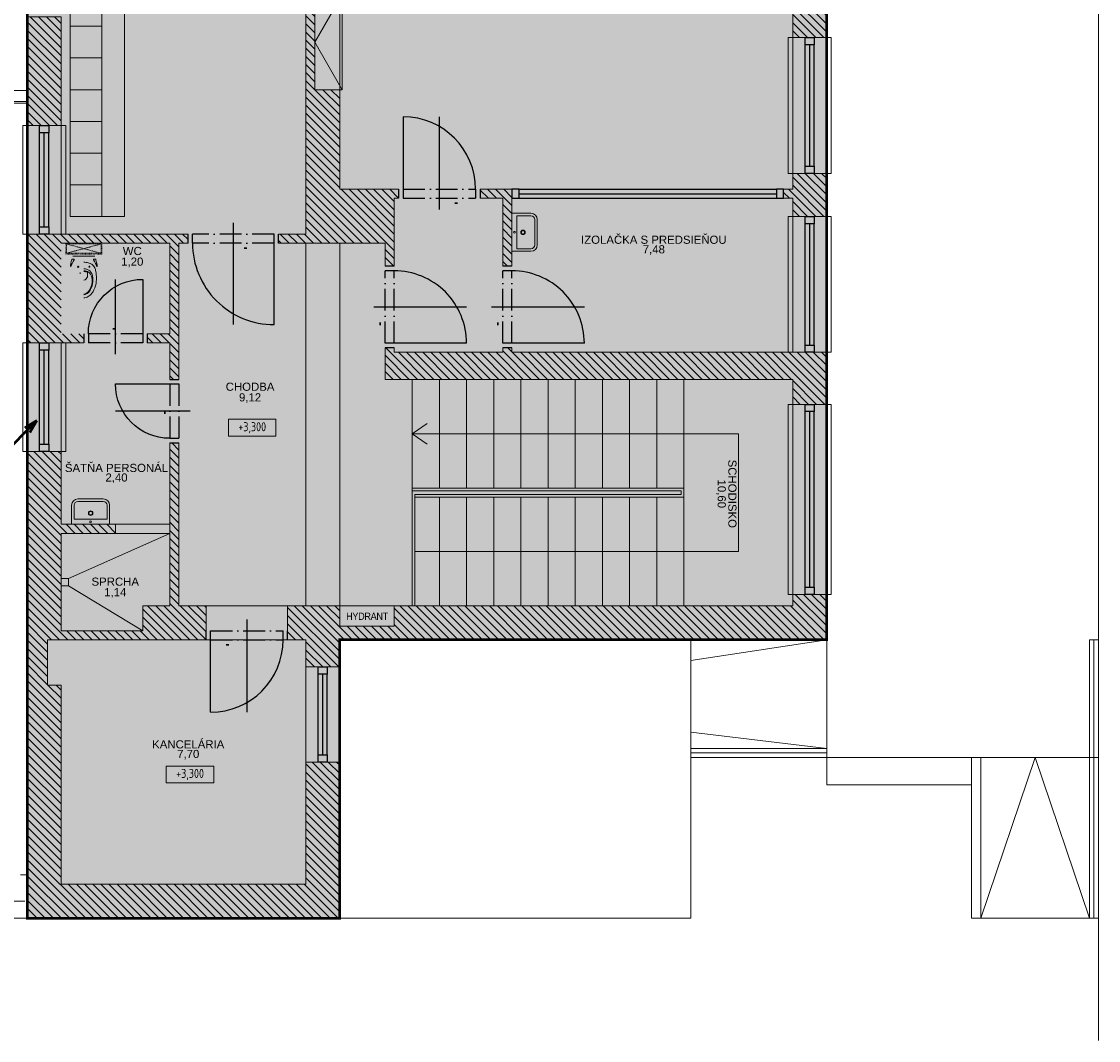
# Model space of a CAD drawing. Header units: millimetres. Extents: x 399756 to 681636, y -205891 to -101508.
# Tile 17 of 33: x 419688 to 431575, y -140048 to -128796. Entities that reach past the tile are written whole.
import ezdxf
from ezdxf.enums import TextEntityAlignment as Align

# ---------------------------------------------------------------- set-up
doc = ezdxf.new("R2010")
doc.units = ezdxf.units.MM
doc.header["$LTSCALE"] = 10
doc.header["$MEASUREMENT"] = 0
doc.linetypes.add('ACAD_ISO03W100', pattern=[30, 12, -18])
doc.linetypes.add('ACAD_ISO10W100', pattern=[18, 12, -3, 0, -3])
doc.layers.add('A47_ZARIADOVACKY_sanita', color=221, linetype='Continuous', lineweight=5)
doc.layers.add('ZTI-kan_st_splaskova', color=12, linetype='Continuous', lineweight=50)
doc.styles.add('ARIAL', font='arial.ttf')
doc.styles.add('ISOCP', font='isocp.shx', dxfattribs={"width": 0.9})

# ---------------------------------------------------------------- blocks, each defined once
blk = doc.blocks.new('*U14')
for points in [[(-1120, 0), (-1200, 0), (-1200, 100), (-1120, 100)], [(0, 0), (-80, 0), (-80, 100), (0, 100)]]:
    blk.add_lwpolyline(points, close=True)
for points in [[(-1120, 100), (-80, 100)], [(-1120, 50), (-80, 50)], [(-1120, 0), (-80, 0)]]:
    blk.add_lwpolyline(points)
blk = doc.blocks.new('*U18')
for points in [[(-2020, 0), (-2100, 0), (-2100, 100), (-2020, 100)], [(0, 0), (-80, 0), (-80, 100), (0, 100)]]:
    blk.add_lwpolyline(points, close=True)
for points in [[(-2020, 100), (-80, 100)], [(-2020, 50), (-80, 50)], [(-2020, 0), (-80, 0)]]:
    blk.add_lwpolyline(points)
blk = doc.blocks.new('*U19')
for points in [[(-1420, 0), (-1500, 0), (-1500, 100), (-1420, 100)], [(0, 0), (-80, 0), (-80, 100), (0, 100)]]:
    blk.add_lwpolyline(points, close=True)
for points in [[(-1420, 100), (-80, 100)], [(-1420, 50), (-80, 50)], [(-1420, 0), (-80, 0)]]:
    blk.add_lwpolyline(points)
blk = doc.blocks.new('*U21')
for p, q in [((399.9999999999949, 224.1652798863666), (400.0000000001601, -799.999999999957)), ((-50, -2.842170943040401e-14), (-50.00000000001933, 99.99999999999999)), ((0, 0), (-1.944044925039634e-11, 100)), ((1.454054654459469e-10, -800.0000000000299), (0, 0)), ((800.0000000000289, 1.455191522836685e-10), (800.0000000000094, 100.0000000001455)), ((850.0000000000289, 1.455475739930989e-10), (850.0000000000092, 100.0000000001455))]:
    blk.add_line(p, q)
at = {"linetype": 'ACAD_ISO10W100', "ltscale": 2}
for p, q in [((-1.944044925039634e-11, 100), (800.0000000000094, 100.0000000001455)), ((0, 0), (800.0000000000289, 1.455191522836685e-10))]:
    blk.add_line(p, q, dxfattribs=at)
blk.add_lwpolyline([(199.9999999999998, 154.9999999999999), (229.9999999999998, 154.9999999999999), (229.9999999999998, 154.9999999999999), (199.9999999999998, 154.9999999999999)], close=True)
blk.add_arc((0, 0), 800.0000000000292, 270, 0)
blk = doc.blocks.new('*U22')
for points in [[(-2919.999999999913, 0), (-2999.999999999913, 0), (-2999.999999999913, 100), (-2919.999999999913, 100)], [(0, 0), (-80, 0), (-80, 100), (0, 100)]]:
    blk.add_lwpolyline(points, close=True)
for points in [[(-2919.999999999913, 100), (-80, 100)], [(-2919.999999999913, 50), (-80, 50)], [(-2919.999999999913, 0), (-80, 0)]]:
    blk.add_lwpolyline(points)
blk = doc.blocks.new('*U23')
for p, q in [((-399.999999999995, 224.1652798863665), (-400.0000000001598, -799.9999999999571)), ((-850.0000000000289, 1.452167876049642e-10), (-850.0000000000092, 100.0000000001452)), ((-800.0000000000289, 1.452078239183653e-10), (-800.0000000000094, 100.0000000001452)), ((0, 0), (1.944044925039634e-11, 100)), ((-1.450644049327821e-10, -800.0000000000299), (0, 0)), ((50, -8.963686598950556e-15), (50.00000000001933, 100))]:
    blk.add_line(p, q)
at = {"linetype": 'ACAD_ISO10W100', "ltscale": 2}
for p, q in [((1.944044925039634e-11, 100), (-800.0000000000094, 100.0000000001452)), ((0, 0), (-800.0000000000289, 1.452078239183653e-10))]:
    blk.add_line(p, q, dxfattribs=at)
blk.add_lwpolyline([(-600.0000000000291, 154.9999999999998), (-570.0000000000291, 154.9999999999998), (-570.0000000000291, 154.9999999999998), (-600.0000000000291, 154.9999999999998)], close=True)
blk.add_arc((0, 0), 800.0000000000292, 180, 270)
blk = doc.blocks.new('*U53')
for p, q in [((-399.9999999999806, -224.1652798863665), (-400.0000000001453, 799.9999999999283)), ((-1.450045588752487e-10, 800.000000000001), (0, 0)), ((0, 0), (1.938360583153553e-11, -100)), ((50, 1.4210854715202e-14), (50.00000000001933, -100)), ((-850, -1.452175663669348e-10), (-849.9999999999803, -100.0000000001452)), ((-800, -1.452033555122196e-10), (-799.9999999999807, -100.0000000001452))]:
    blk.add_line(p, q)
at = {"linetype": 'ACAD_ISO10W100', "ltscale": 2}
for p, q in [((0, 0), (-800, -1.452033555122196e-10)), ((1.938360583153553e-11, -100), (-799.9999999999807, -100.0000000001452))]:
    blk.add_line(p, q, dxfattribs=at)
blk.add_lwpolyline([(-200.0000000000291, 55.00000000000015), (-170.0000000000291, 55.00000000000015), (-170.0000000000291, 55.00000000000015), (-200.0000000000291, 55.00000000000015)], close=True)
blk.add_arc((0, 0), 800.0000000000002, 90, 180)
blk = doc.blocks.new('*U54')
for p, q in [((1.090089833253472e-10, 600.000000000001), (0, 0)), ((299.9999999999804, -224.1652798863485), (300.0000000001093, 599.9999999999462)), ((-50, 3.366887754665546e-14), (-50.00000000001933, -99.99999999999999)), ((0, 0), (-1.944044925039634e-11, -100)), ((600, -1.091360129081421e-10), (599.9999999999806, -100.0000000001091)), ((650, -1.091696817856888e-10), (649.9999999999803, -100.0000000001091))]:
    blk.add_line(p, q)
at = {"linetype": 'ACAD_ISO10W100', "ltscale": 2}
for p, q in [((0, 0), (600, -1.091360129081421e-10)), ((-1.944044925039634e-11, -100), (599.9999999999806, -100.0000000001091))]:
    blk.add_line(p, q, dxfattribs=at)
blk.add_lwpolyline([(299.9999999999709, 55.00000000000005), (329.9999999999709, 55.00000000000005), (329.9999999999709, 55.00000000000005), (299.9999999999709, 55.00000000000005)], close=True)
blk.add_arc((0, 0), 600.0000000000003, 0, 90)
blk = doc.blocks.new('*U55')
for points in [[(-970, 0), (-1050, 0), (-1050, 100), (-970, 100)], [(0, 0), (-80, 0), (-80, 100), (0, 100)]]:
    blk.add_lwpolyline(points, close=True)
for points in [[(-970, 100), (-80, 100)], [(-970, 50), (-80, 50)], [(-970, 0), (-80, 0)]]:
    blk.add_lwpolyline(points)
blk = doc.blocks.new('wc ONE all')
at = {"layer": 'A47_ZARIADOVACKY_sanita'}
for p, q in [((-70.1301880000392, 161.540519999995), (-70.1301880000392, 133.4615859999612)), ((-70.1301880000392, 161.540519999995), (-70.1301880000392, 133.4615859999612)), ((-30, -150.592719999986), (-30, 150.5927200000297)), ((-255.8904570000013, 52.60614099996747), (-273.2560729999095, 52.60342500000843)), ((-165.1229859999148, 77.43742400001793), (-187.6229859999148, 77.43742400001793)), ((-176.3729859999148, 88.68742400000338), (-176.3729859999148, 66.18742400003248)), ((-255.8904569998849, -52.60612299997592), (-273.2560730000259, -52.60340299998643)), ((-255.8904569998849, -52.60612299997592), (-273.2560730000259, -52.60340299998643)), ((-165.1229860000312, -77.43740799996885), (-187.6229860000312, -77.43740799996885)), ((-176.3729860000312, -66.1874079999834), (-176.3729860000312, -88.68740799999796)), ((-70.1301880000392, -161.540503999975), (-70.1301880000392, -133.4615699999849))]:
    blk.add_line(p, q, dxfattribs=at)
at = {"layer": 'A47_ZARIADOVACKY_sanita', "linetype": 'ACAD_ISO03W100', "ltscale": 0.05}
for p, q in [((139.9999999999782, 240.0000000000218), (9.999999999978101, -239.9999999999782)), ((139.9999999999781, -239.9999999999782), (9.999999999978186, 240.0000000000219))]:
    blk.add_line(p, q, dxfattribs=at)
at = {"layer": 'A47_ZARIADOVACKY_sanita'}
for points in [[(-170.1301880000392, 182.1585770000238), (-169.0272369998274, 183.0497360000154), (-165.8585510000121, 183.3084340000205), (-160.8433070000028, 183.0022970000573), (-154.2125849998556, 182.1832199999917)], [(-169.317168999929, 180.8790520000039), (-169.7663729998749, 181.3555229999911), (-170.0386200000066, 181.7826159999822), (-170.1301880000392, 182.1585770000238)], [(-154.2125849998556, 173.1073839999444), (-160.9988860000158, 176.0528030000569), (-166.1615599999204, 178.703010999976), (-169.317168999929, 180.8790520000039)], [(-154.2125849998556, 182.1832199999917), (-129.73817399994, 178.0401689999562), (-104.0345310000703, 172.4504169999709), (-77.95535299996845, 165.2310109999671)], [(-77.95535299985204, 133.3088309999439), (-103.3473359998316, 148.648583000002), (-129.0327759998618, 161.9762039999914), (-154.2125849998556, 173.1073839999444)], [(-70.1301880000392, 161.540519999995), (-71.24931300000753, 162.5460589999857), (-74.14106699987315, 163.8887869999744), (-78.13018800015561, 165.2857289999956)], [(-78.1301880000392, 133.4234089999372), (-77.8469239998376, 133.2389609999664), (-77.56105000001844, 133.0591659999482), (-77.27279699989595, 132.8844529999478)], [(-77.27279699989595, 132.8844529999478), (-73.55670199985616, 131.3270039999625), (-71.04875199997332, 131.5744400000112), (-70.1301880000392, 133.4615859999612)], [(-77.95535299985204, -133.3088150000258), (-103.347335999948, -148.6485670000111), (-129.0327759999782, -161.9761880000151), (-154.2125849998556, -173.10736800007)], [(-78.13018800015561, -133.42339299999), (-77.84692399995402, -133.2389370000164), (-77.56104999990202, -133.0591430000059), (-77.27279699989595, -132.8844370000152)], [(-77.27279699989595, -132.8844370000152), (-73.55670199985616, -131.3269800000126), (-71.0487519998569, -131.5744170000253), (-70.1301880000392, -133.4615699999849)], [(-169.317168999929, -180.8790360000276), (-169.7663729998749, -181.3554909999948), (-170.0386199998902, -181.782584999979), (-170.1301880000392, -182.1585610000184)], [(-170.1301880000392, -182.1585610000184), (-169.0272369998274, -183.0497050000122), (-165.8585510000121, -183.308417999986), (-160.8433070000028, -183.0022650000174), (-154.2125849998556, -182.1832040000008)], [(-154.2125849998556, -173.10736800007), (-160.9988860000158, -176.0527870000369), (-166.1615599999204, -178.7029950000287), (-169.317168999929, -180.8790360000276)], [(-154.2125849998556, -182.1832040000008), (-129.7381740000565, -178.040153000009), (-104.0345309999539, -172.4503860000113), (-77.95535299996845, -165.2309950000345)], [(-70.1301880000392, -161.540503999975), (-71.24931300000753, -162.5460430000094), (-74.14106699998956, -163.8887710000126), (-78.13018799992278, -165.2857129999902)]]:
    blk.add_lwpolyline(points, dxfattribs=at)
at = {"layer": 'A47_ZARIADOVACKY_sanita', "linetype": 'ACAD_ISO03W100', "ltscale": 0.06}
blk.add_lwpolyline([(-2.190247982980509e-11, -249.9999999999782), (149.9999999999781, -249.9999999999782), (149.9999999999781, 250.0000000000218), (-2.181010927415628e-11, 250.0000000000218)], close=True, dxfattribs=at)
at = {"layer": 'A47_ZARIADOVACKY_sanita', "linetype": 'ACAD_ISO03W100', "ltscale": 0.04}
blk.add_lwpolyline([(9.999999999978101, -239.9999999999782), (139.9999999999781, -239.9999999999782), (139.9999999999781, 240.0000000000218), (9.999999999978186, 240.0000000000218)], close=True, dxfattribs=at)
at = {"layer": 'A47_ZARIADOVACKY_sanita'}
blk.add_circle((-176.3729859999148, 77.43742400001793), 7.5, dxfattribs=at)
for centre, radius, start, end in [((-316.5986329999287, 9.999974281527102e-06), 43.942142, 179.9999960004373, 230.6836779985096), ((-316.5986329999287, 9.999974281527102e-06), 43.942142, 179.9999960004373, 230.6836779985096), ((-480.1537779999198, 9.99998883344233e-06), 236.657623, 348.7506870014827, 8.337633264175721e-10), ((-480.1537779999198, 9.99998883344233e-06), 236.657623, 348.7506870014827, 8.337633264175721e-10), ((-358.4166559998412, 9.99998883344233e-06), 127.985931, 343.4479829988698, 8.337633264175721e-10), ((-492.2113649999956, 1.200000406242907e-05), 113.878433, 180.0000909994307, 212.1136400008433), ((-424.0782780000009, 42.76230700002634), 194.319336, 212.1136400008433, 233.1234399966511), ((-492.2113649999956, 1.200000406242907e-05), 68.878433, 180.0001019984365, 212.1136739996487), ((-492.2113649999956, 1.200000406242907e-05), 61.33696, 180.0000679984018, 212.1136669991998), ((-424.0782780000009, 42.76231399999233), 149.319321, 212.1136510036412, 233.1234399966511), ((-424.0782780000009, 42.76230700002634), 141.777832, 212.1136470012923, 233.1234360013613), ((-377.1832889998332, 105.2737049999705), 272.465393, 233.1232069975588, 244.038658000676), ((-377.1832889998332, 105.2737049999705), 272.465393, 233.1232069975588, 244.038658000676), ((-377.1832889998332, 105.2737049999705), 227.465393, 233.1231919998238, 253.6242679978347), ((-377.1832889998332, 105.2737049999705), 219.923935, 233.1233899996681, 239.8638609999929), ((-352.0928040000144, 156.8052139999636), 329.780609, 244.0386730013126, 266.1574330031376), ((-365.0168759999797, 149.5469289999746), 264.580261, 242.3995440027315, 272.4943159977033), ((-356.9181210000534, 174.2368239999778), 299.34436, 253.6242600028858, 276.5919039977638), ((-361.0342099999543, 58.12351999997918), 173.070129, 272.494452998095, 288.0508580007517), ((-299.8184200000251, 20.48948000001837), 70.42600300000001, 230.6835779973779, 258.5331500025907), ((-299.8184200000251, 20.48948000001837), 70.425995, 230.6836009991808, 258.5331729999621), ((-344.885833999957, 70.11703499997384), 194.531693, 276.5919270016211, 293.1559749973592), ((-273.2560729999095, 151.4363940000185), 204.039795, 258.5331340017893, 269.9999010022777), ((-273.2560729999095, 151.4363940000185), 204.039795, 258.5331340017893, 269.9999010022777), ((-345.9238889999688, 11.75856799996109), 124.305099, 288.0507199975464, 306.5714650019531), ((-331.1990359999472, -8.089083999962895), 99.59174300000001, 306.5715329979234, 343.4480290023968), ((-308.2303469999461, -15.5882059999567), 101.316711, 293.1560750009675, 341.7274019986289), ((-255.8892060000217, -44.60612299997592), 8.000015, 269.9909969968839, 348.7507319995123), ((-255.8892060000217, -44.60612299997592), 8.000015, 269.9910129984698, 348.7507319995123), ((-355.4404599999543, 5.99995837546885e-06), 151.033783, 341.7273710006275, 359.999984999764), ((-237.6979219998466, -45.22757099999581), 115.340988, 295.0856630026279, 326.116241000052), ((-269.6721649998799, -23.75494000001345), 153.856232, 326.116241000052, 345.8050539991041), ((-363.7689819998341, 0.04638299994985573), 250.916595, 345.8050539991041, 359.9893950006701), ((-324.683837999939, 564.8878249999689), 738.782654, 266.1574169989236, 269.0544279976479), ((-328.63137800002, 325.6980980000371), 499.560364, 269.0544279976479, 280.2865450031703), ((-328.63137800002, 325.6980980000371), 499.560364, 269.0544279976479, 280.2865450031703), ((-276.2638089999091, 37.15552599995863), 206.304169, 280.2866589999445, 295.0857090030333)]:
    blk.add_arc(centre, radius, start, end, dxfattribs=at)
blk = doc.blocks.new('ghjm')
at = {"layer": 'A47_ZARIADOVACKY_sanita', "ltscale": 30}
for points in [[(181595.6399614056, -1339.796834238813), (181595.6399614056, -919.7968342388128), (181805.639955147, -919.7968342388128, -0.414213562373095), (181875.639955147, -989.796834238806), (181875.639955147, -1269.79683423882, -0.414213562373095), (181805.639955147, -1339.796834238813)], [(181651.6399614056, -1311.796834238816), (181651.6399614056, -947.7968342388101), (181805.639955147, -947.7968342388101, -0.4142135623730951), (181847.639955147, -989.796834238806), (181847.639955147, -1269.79683423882, -0.4142135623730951), (181805.639955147, -1311.796834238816)]]:
    blk.add_lwpolyline(points, format="xyb", close=True, dxfattribs=at)
at = {"layer": 'A47_ZARIADOVACKY_sanita'}
for centre, radius in [((181623.6399614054, -1129.796834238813), 10), ((181718.6399614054, -1129.796834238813), 25), ((181718.6399614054, -1129.796834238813), 20)]:
    blk.add_circle(centre, radius, dxfattribs=at)
blk = doc.blocks.new('Popis miestnosti')
at = {"ltscale": 30, "style": 'ARIAL'}
blk.add_attdef('CISLO', text='', height=180, dxfattribs=at).set_placement((0, -119.7238112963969), align=Align.MIDDLE)
at = {"ltscale": 30, "style": 'ISOCP', "width": 0.9}
for tag, p in [('MIESTNOST', (0, -307.5506040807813)), ('PLOCHA', (0, -432.5506040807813))]:
    blk.add_attdef(tag, text='', height=90, dxfattribs=at).set_placement(p, align=Align.MIDDLE)
blk = doc.blocks.new('*U11')
for p, q in [((1.635953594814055e-10, 900.000000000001), (0, 0)), ((449.9999999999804, -224.1652798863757), (450.0000000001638, 899.9999999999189)), ((-50, 3.366887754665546e-14), (-50.00000000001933, -99.99999999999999)), ((0, 0), (-1.944044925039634e-11, -100)), ((900, -1.637040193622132e-10), (899.9999999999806, -100.0000000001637)), ((950, -1.637376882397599e-10), (949.9999999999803, -100.0000000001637))]:
    blk.add_line(p, q)
at = {"linetype": 'ACAD_ISO10W100', "ltscale": 2}
for p, q in [((0, 0), (900, -1.637040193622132e-10)), ((-1.944044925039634e-11, -100), (899.9999999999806, -100.0000000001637))]:
    blk.add_line(p, q, dxfattribs=at)
blk.add_lwpolyline([(299.9999999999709, 55.00000000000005), (329.9999999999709, 55.00000000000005), (329.9999999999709, 55.00000000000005), (299.9999999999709, 55.00000000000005)], close=True)
blk.add_arc((0, 0), 900.0000000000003, 0, 90)
blk = doc.blocks.new('Podklad')
at = {"lineweight": 0}
h = blk.add_hatch(dxfattribs=at)
h.set_pattern_fill('DOTS', color=252, scale=120, angle=321)
h.set_pattern_definition([(321, (51759.89999999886, 44328.71668068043), (193.9086873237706, 88.10353841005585), [0, -190.5])])
h.paths.add_polyline_path([(426175.3842575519, -107273.1653017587), (426175.3842575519, -101523.1653017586), (422950.3842575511, -101523.1653017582), (420050.3842575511, -101523.1653017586), (416375.3842575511, -101523.1653017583), (411975.3842575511, -101523.1653017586), (411725.3842575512, -101523.1653017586), (411725.3842575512, -101898.1653017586), (411725.384257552, -107273.1653017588), (411725.3842575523, -112273.1653017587), (411725.3842575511, -112648.1653017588), (419750.384257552, -112648.1653017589), (419750.384257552, -138698.1653017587), (423200.38441414, -138698.1653017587), (423200.38441414, -135623.1653017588), (428575.3842575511, -135623.1653017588), (428575.3842575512, -112273.1653017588), (426175.3842575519, -112273.1653017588)])
h = blk.add_hatch(dxfattribs=at)
h.set_pattern_fill('ANSI31', color=252, scale=20, angle=270)
h.set_pattern_definition([(315, (631440.8262581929, 410348.8669084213), (44.90128060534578, 44.90128060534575), [])])
h.paths.add_polyline_path([(428200.3844141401, -112648.1653017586), (428200.3844141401, -112973.1653017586), (428575.38441414, -112973.1653017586), (428575.38441414, -112273.1653017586), (420575.3844141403, -112273.1653017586), (420575.3844141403, -111823.1653017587), (419750.3844141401, -111823.1653017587), (419750.3844141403, -114348.1653017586), (420125.3844141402, -114348.1653017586), (420125.3844141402, -112648.1653017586), (422075.38441414, -112648.1653017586), (422075.38441414, -112848.165301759), (422225.38441414, -112848.165301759), (422225.38441414, -112648.1653017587), (422825.3844141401, -112648.1653017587), (422825.3844141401, -113548.1653017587), (422225.38441414, -113548.1653017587), (422225.38441414, -113448.1653017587), (422075.38441414, -113448.1653017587), (422075.38441414, -113698.1653017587), (422825.3844141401, -113698.1653017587), (422825.3844141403, -114248.1653017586), (422925.3844141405, -114248.1653017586), (423200.3844141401, -114248.1653017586), (423200.3844141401, -112648.1653017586)])
h.paths.add_polyline_path([(420275.3844141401, -112348.1653017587), (420050.3844141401, -112348.1653017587), (420050.3844141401, -112123.1653017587), (420275.3844141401, -112123.1653017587)], flags=16)
h.paths.add_polyline_path([(428575.38441414, -114973.1653017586), (428575.38441414, -114473.1653017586), (428200.3844141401, -114473.1653017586), (428200.3844141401, -114973.1653017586)])
h.paths.add_polyline_path([(428575.38441414, -116973.1653017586), (428575.38441414, -116473.1653017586), (428200.3844141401, -116473.1653017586), (428200.3844141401, -116973.1653017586)])
h.paths.add_polyline_path([(428575.38441414, -118973.1653017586), (428575.38441414, -118473.1653017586), (428200.3844141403, -118473.1653017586), (428200.3844141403, -118973.1653017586)])
h.paths.add_polyline_path([(428575.3844141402, -120973.1653017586), (428575.3844141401, -120473.1653017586), (428200.3844141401, -120473.1653017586), (428200.3844141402, -120643.1653017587), (427200.3844141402, -120643.1653017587), (427200.3844141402, -120743.1653017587), (428200.3844141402, -120743.1653017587), (428200.3844141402, -120973.1653017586)])
h.paths.add_polyline_path([(428575.3844141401, -122973.1653017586), (428575.3844141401, -122473.1653017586), (428200.3844141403, -122473.1653017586), (428200.3844141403, -122973.1653017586)])
h.paths.add_polyline_path([(428575.3844141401, -124973.1653017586), (428575.3844141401, -124473.1653017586), (428200.3844141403, -124473.1653017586), (428200.3844141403, -124973.1653017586)])
h.paths.add_polyline_path([(428575.3844141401, -126973.1653017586), (428575.3844141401, -126473.1653017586), (428200.3844141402, -126473.1653017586), (428200.3844141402, -126973.1653017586)])
h.paths.add_polyline_path([(428575.3844141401, -128973.1653017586), (428575.3844141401, -128473.1653017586), (428200.3844141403, -128473.1653017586), (428200.3844141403, -128973.1653017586)])
h.paths.add_polyline_path([(428575.3844141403, -130948.1653017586), (428575.3844141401, -130473.1653017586), (428200.3844141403, -130473.1653017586), (428200.3844141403, -130648.1653017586), (428100.3844141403, -130648.1653017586), (428100.3844141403, -130748.1653017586), (428200.3844141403, -130748.1653017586), (428200.3844141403, -130948.1653017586)])
h.paths.add_polyline_path([(428575.3844141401, -133023.1653017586), (428575.3844141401, -132448.1653017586), (428150.3844141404, -132448.1653017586), (425100.3844141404, -132448.1653017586), (425100.3844141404, -132398.1653017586), (425000.3844141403, -132398.1653017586), (425000.3844141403, -132448.1653017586), (423800.3844141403, -132448.1653017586), (423800.3844141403, -132398.1653017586), (423700.3844141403, -132398.1653017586), (423700.3844141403, -132448.1653017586), (423700.3844141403, -132748.1653017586), (428200.3844141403, -132748.1653017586), (428200.3844141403, -133023.1653017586)])
h.paths.add_polyline_path([(428575.3844141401, -135623.1653017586), (428575.3844141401, -135123.1653017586), (428200.3844141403, -135123.1653017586), (428200.3844141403, -135248.1653017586), (423800.3844141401, -135248.1653017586), (423800.3844141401, -135473.1653017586), (423200.3844141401, -135473.1653017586), (423200.3844141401, -135248.1653017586), (422625.3844141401, -135248.1653017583), (422625.3844141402, -135623.1653017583), (422825.3844141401, -135623.1653017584), (422825.3844141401, -135923.1653017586), (423200.38441414, -135923.1653017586), (423200.3844141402, -135623.1653017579)])
h.paths.add_polyline_path([(423200.38441414, -138698.1653017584), (423200.38441414, -138323.1653017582), (423200.3844141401, -136973.1653017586), (422825.3844141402, -136973.1653017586), (422825.3844141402, -138323.1653017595), (420125.3844141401, -138323.1653017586), (420125.3844141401, -136123.1653017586), (419975.3844141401, -136123.1653017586), (419975.3844141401, -135623.1653017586), (420475.3844141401, -135623.1653017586), (421025.3844141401, -135623.1653017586), (421725.3844141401, -135623.1653017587), (421725.3844141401, -135523.1653017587), (421725.3844141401, -135248.1653017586), (421425.3844141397, -135248.1653017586), (421425.3844141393, -133448.1653017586), (421325.3844141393, -133448.1653017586), (421325.3844141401, -135248.1653017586), (421025.3844141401, -135248.1653017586), (421025.3844141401, -135523.1653017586), (420125.3844141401, -135523.1653017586), (420125.3844141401, -134448.1653017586), (420725.3844141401, -134448.1653017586), (420725.3844141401, -134348.1653017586), (420125.3844141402, -134348.1653017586), (420125.3844141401, -133543.1653017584), (419750.3844141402, -133543.1653017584), (419750.3844141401, -134348.1653017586), (419750.3844141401, -138698.1653017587)])
h.paths.add_polyline_path([(420125.3844141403, -132343.1653017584), (420375.3844141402, -132343.1653017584), (420375.3844141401, -132243.1653017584), (420125.3844141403, -132243.1653017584), (420125.3844141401, -131143.1653017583), (419750.3844141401, -131143.1653017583), (419750.3844141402, -132343.1653017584)])
h.paths.add_polyline_path([(420175.3836452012, -131243.1653017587), (420175.3844141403, -131243.1653017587), (420575.3836452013, -131243.1653017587), (421325.3844141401, -131243.1653017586), (421325.38441414, -132243.1653017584), (421075.3844141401, -132243.1653017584), (421075.3844141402, -132343.1653017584), (421325.38441414, -132343.1653017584), (421325.3844141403, -132748.1653017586), (421425.3844141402, -132748.1653017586), (421425.3844141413, -131243.1653017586), (421525.3844141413, -131243.1653017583), (421525.3844141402, -131143.1653017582), (420125.3844141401, -131143.1653017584), (420125.38441414, -131243.1653017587)])
h.paths.add_polyline_path([(420125.3844141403, -129943.1653017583), (420125.3844141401, -128743.1653017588), (419750.3844141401, -128743.1653017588), (419750.3844141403, -129943.1653017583)])
h.paths.add_polyline_path([(420125.3844141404, -127543.1653017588), (420125.3844141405, -127043.1653017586), (419750.3844141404, -127043.1653017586), (419750.3844141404, -127543.1653017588)])
h.paths.add_polyline_path([(420175.3844141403, -124143.1653017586), (421575.3844141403, -124143.1653017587), (421575.3844141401, -124043.1653017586), (420125.3844141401, -124043.1653017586), (420125.3844141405, -123643.1653017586), (419750.3844141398, -123643.1653017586), (419750.38441414, -124143.1653017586)])
h.paths.add_polyline_path([(420125.3844141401, -122443.1653017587), (421525.3844141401, -122443.1653017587), (421525.3844141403, -122343.1653017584), (420175.3844141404, -122343.1653017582), (420175.3844141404, -121943.1653017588), (419750.3844141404, -121943.1653017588), (419750.3844141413, -122443.1653017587)])
h.paths.add_polyline_path([(420125.3844141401, -120743.1653017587), (421075.3844141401, -120743.1653017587), (421075.3844141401, -120643.1653017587), (420825.3844141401, -120643.1653017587), (420825.3844141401, -119948.1653017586), (420725.3844141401, -119948.1653017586), (420725.3844141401, -120640.1653017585), (420125.3844141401, -120640.1653017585), (420125.3844141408, -119578.1653017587), (419750.3844141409, -119578.1653017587), (419750.3844141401, -120743.1653017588)])
h.paths.add_polyline_path([(420125.3844141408, -118378.1653017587), (420125.3844141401, -118048.1653017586), (420725.3844141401, -118048.1653017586), (420725.3844141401, -118848.1653017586), (420825.3844141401, -118848.1653017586), (420825.3844141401, -118048.1653017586), (421425.3844141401, -118048.1653017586), (421425.3844141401, -118848.1653017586), (421525.3844141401, -118848.1653017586), (421525.3844141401, -118048.1653017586), (422125.3844141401, -118048.1653017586), (422125.3844141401, -118848.1653017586), (422225.3844141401, -118848.1653017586), (422225.3844141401, -118048.1653017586), (422825.3844141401, -118048.1653017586), (422825.3844141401, -120643.1653017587), (422225.3844141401, -120643.1653017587), (422225.3844141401, -119948.1653017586), (422125.3844141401, -119948.1653017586), (422125.3844141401, -120643.1653017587), (421975.3844141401, -120643.1653017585), (421975.3844141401, -120743.1653017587), (422825.3844141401, -120743.1653017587), (422825.3844141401, -121998.1653017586), (422925.3844141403, -121998.1653017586), (422925.3844141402, -120743.1653017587), (424200.3844141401, -120743.1653017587), (424200.3844141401, -120643.1653017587), (423200.3844141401, -120643.1653017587), (423200.3844141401, -119648.1653017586), (422925.3844141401, -119648.1653017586), (422925.3844141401, -117548.1653017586), (423200.3844141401, -117548.1653017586), (423200.3844141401, -116348.1653017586), (422825.3844141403, -116348.1653017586), (422825.3844141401, -117948.1653017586), (419750.3844141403, -117948.1653017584), (419750.3844141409, -118378.1653017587)])
h.paths.add_polyline_path([(420125.3844141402, -116748.1653017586), (420125.3844141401, -115648.1653017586), (422925.3844141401, -115648.1653017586), (422925.3844141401, -115548.1653017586), (422825.3844141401, -115548.1653017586), (419750.3844141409, -115548.1653017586), (419750.3844141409, -116748.1653017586)])
h.paths.add_polyline_path([(423200.3844141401, -124148.1653017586), (423200.3844141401, -122948.1653017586), (422925.3844141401, -122948.1653017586), (422925.3844141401, -122898.1653017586), (422825.3844141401, -122898.1653017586), (422825.3844141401, -124043.1653017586), (422475.3844141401, -124043.1653017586), (422475.3844141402, -124143.1653017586), (422825.3844141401, -124143.1653017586), (422825.3844141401, -125198.1653017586), (422925.3844141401, -125198.1653017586), (422925.3844141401, -124148.1653017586)])
h.paths.add_polyline_path([(423200.3844141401, -127448.1653017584), (423200.3844141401, -126248.1653017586), (422925.3844141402, -126248.1653017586), (422925.3844141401, -126198.1653017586), (422825.3844141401, -126198.1653017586), (422825.3844141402, -131143.1653017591), (422525.3844141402, -131143.1653017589), (422525.38441414, -131243.1653017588), (423700.3844141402, -131243.1653017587), (423700.3844141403, -131498.1653017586), (423800.38441414, -131498.1653017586), (423800.3844141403, -130748.1653017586), (423850.3844141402, -130748.1653017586), (423850.3844141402, -130648.1653017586), (423200.3844141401, -130648.1653017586), (423200.3844141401, -129548.1653017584), (422925.3844141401, -129548.1653017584), (422925.3844141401, -127448.1653017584)])
h.paths.add_polyline_path([(425000.3844141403, -130748.1653017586), (425000.3844141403, -131498.1653017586), (425100.3844141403, -131498.1653017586), (425100.3844141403, -130648.1653017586), (424750.3844141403, -130648.1653017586), (424750.3844141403, -130748.1653017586)])
at = {"color": 252, "lineweight": 0}
for p, q in [((431575.3844141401, -117923.1653017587), (431575.3844155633, -140048.1654120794, -50.0000000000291)), ((419750.384257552, -129698.164841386), (419750.384257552, -129548.1653017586)), ((420125.3844141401, -130338.1653017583), (420125.3844141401, -130338.1653017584)), ((424000.3844141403, -132748.1653017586), (424000.3844141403, -135248.1653017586)), ((424300.3844141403, -132748.1653017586), (424300.3844141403, -133948.1653017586)), ((424600.3844141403, -132748.1653017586), (424600.3844141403, -133948.1653017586)), ((424900.3844141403, -132748.1653017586), (424900.3844141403, -133948.1653017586)), ((425200.3844141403, -132748.1653017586), (425200.3844141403, -133948.1653017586)), ((425500.3844141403, -132748.1653017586), (425500.3844141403, -133948.1653017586)), ((425800.3844141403, -132748.1653017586), (425800.3844141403, -133948.1653017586)), ((426100.3844141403, -132748.1653017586), (426100.3844141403, -133948.1653017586)), ((426400.3844141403, -132748.1653017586), (426400.3844141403, -133948.1653017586)), ((426700.3844141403, -132748.1653017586), (426700.3844141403, -133948.1653017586)), ((427000.3844141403, -132748.1653017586), (427000.3844141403, -135248.1653017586)), ((419750.384257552, -138698.1653017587), (419750.3842589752, -133898.1654120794, -50.0000000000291)), ((427000.3844141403, -133948.1653017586), (424000.3844141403, -133948.1653017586)), ((427000.3844141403, -134048.1653017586), (424030.3844141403, -134048.1653017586)), ((424300.3844141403, -134048.1653017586), (424300.3844141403, -135248.1653017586)), ((424600.3844141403, -134048.1653017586), (424600.3844141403, -135248.1653017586)), ((424900.3844141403, -134048.1653017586), (424900.3844141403, -135248.1653017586)), ((425200.3844141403, -134048.1653017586), (425200.3844141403, -135248.1653017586)), ((425500.3844141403, -134048.1653017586), (425500.3844141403, -135248.1653017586)), ((425800.3844141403, -134048.1653017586), (425800.3844141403, -135248.1653017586)), ((426100.3844141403, -134048.1653017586), (426100.3844141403, -135248.1653017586)), ((426400.3844141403, -134048.1653017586), (426400.3844141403, -135248.1653017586)), ((426700.3844141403, -134048.1653017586), (426700.3844141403, -135248.1653017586)), ((421325.3844141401, -135248.1653017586), (421025.3844141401, -135248.1653017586)), ((427075.3844141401, -135623.1653017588), (427075.3844141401, -138698.1653017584)), ((423200.38441414, -135923.1653017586), (423200.38441414, -136973.1653017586)), ((427075.3844141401, -136823.1653017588), (428575.3844141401, -136823.1653017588)), ((427075.3844141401, -136873.1653017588), (428575.3844141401, -136873.1653017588)), ((419475.3844141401, -138510.665301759), (419725.3844141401, -138510.665301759)), ((423200.38441414, -138698.1653017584), (427075.3844141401, -138698.1653017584))]:
    blk.add_line(p, q, dxfattribs=at)
at = {"color": 252, "lineweight": 0, "ltscale": 5}
for p, q in [((421325.3844141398, -134448.1653017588), (420205.3844141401, -134945.6653017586)), ((421025.3844141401, -135523.1653017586), (420205.3844141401, -135025.6653017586))]:
    blk.add_line(p, q, dxfattribs=at)
at = {"color": 252, "lineweight": 0, "const_width": 30}
blk.add_lwpolyline([(419750.3844141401, -112648.1653017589), (419750.3844141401, -138698.1653017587), (423200.38441414, -138698.1653017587), (423200.38441414, -135623.1653017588), (427075.3844141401, -135623.1653017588), (427075.3844141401, -135623.1653017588), (428575.3844141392, -135623.1653017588), (428575.3844141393, -112273.1653017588)], dxfattribs=at)
at = {"color": 252, "lineweight": 0}
for points in [[(419750.3844141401, -138698.1653017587), (419450.3844141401, -138698.1653017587), (419450.3844141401, -112648.1653017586)], [(422925.3844141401, -126198.1653017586), (422925.3844141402, -126248.1653017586), (423200.3844141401, -126248.1653017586), (423200.3844141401, -127448.1653017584), (422925.3844141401, -127448.1653017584), (422925.3844141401, -129548.1653017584), (423200.3844141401, -129548.1653017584), (423200.3844141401, -130648.1653017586), (423850.3844141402, -130648.1653017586), (423850.3844141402, -130748.1653017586), (423800.3844141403, -130748.1653017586), (423800.38441414, -131498.1653017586), (423700.3844141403, -131498.1653017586), (423700.3844141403, -131243.1653017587), (422525.3844141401, -131243.1653017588), (422525.3844141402, -131143.1653017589), (422825.3844141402, -131143.1653017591), (422825.3844141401, -126198.1653017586), (422925.3844141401, -126198.1653017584)], [(423225.3844141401, -128498.1653017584), (422925.3844141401, -128498.1653017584), (422925.3844141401, -129548.1653017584), (423225.3844141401, -129548.1653017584), (423225.3844141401, -128498.1653017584), (422925.3844141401, -129023.1653017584), (423225.3844141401, -129548.1653017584)], [(419525.3844141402, -138218.1653017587), (403030.3845707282, -138218.1653017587), (403030.3845707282, -129698.1653017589), (419750.3842589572, -129698.6795689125), (419750.3842589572, -138218.6795689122), (419675.3844141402, -138218.1653017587)], [(428575.3844141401, -130473.1653017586), (428200.3844141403, -130473.1653017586), (428200.3844141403, -130648.1653017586), (428100.3844141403, -130648.1653017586), (428100.3844141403, -130748.1653017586), (428200.3844141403, -130748.1653017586), (428200.3844141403, -130948.1653017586), (428575.3844141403, -130948.1653017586), (428575.3844141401, -130473.1653017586)], [(424750.3844141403, -130648.1653017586), (424750.3844141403, -130748.1653017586), (425000.3844141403, -130748.1653017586), (425000.3844141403, -131498.1653017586), (425100.3844141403, -131498.1653017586), (425100.3844141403, -130648.1653017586), (424750.3844141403, -130648.1653017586)], [(420125.3844141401, -131243.1653017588), (421325.3844141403, -131243.1653017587), (421325.38441414, -132243.1653017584), (421075.3844141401, -132243.1653017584), (421075.3844141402, -132343.1653017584), (421325.38441414, -132343.1653017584), (421325.3844141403, -132748.1653017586), (421425.3844141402, -132748.1653017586), (421425.3844141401, -131243.1653017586), (421525.3844141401, -131243.1653017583), (421525.3844141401, -131143.1653017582), (420125.3844141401, -131143.1653017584), (420125.3844141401, -131143.1653017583), (419750.3844141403, -131143.1653017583), (419750.384258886, -132343.1653017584)], [(419750.3844141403, -132343.1653017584), (420125.3844141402, -132343.1653017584), (420125.3844141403, -132343.1653017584), (420375.3844141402, -132343.1653017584), (420375.3844141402, -132243.1653017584)], [(428575.3844141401, -132448.1653017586), (425100.3844141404, -132448.1653017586), (425100.3844141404, -132398.1653017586), (425000.3844141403, -132398.1653017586), (425000.3844141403, -132448.1653017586), (423800.3844141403, -132448.1653017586), (423800.3844141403, -132398.1653017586), (423700.3844141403, -132398.1653017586), (423700.3844141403, -132448.1653017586), (423700.3844141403, -132748.1653017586), (428200.3844141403, -132748.1653017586), (428200.3844141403, -133023.1653017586), (428575.3844141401, -133023.1653017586), (428575.3844141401, -132448.1653017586)], [(424030.3844141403, -134648.1653017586), (427600.3844141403, -134648.1653017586), (427600.3844141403, -133348.1653017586), (424000.3844141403, -133348.1653017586), (424164.2148229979, -133233.4500144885), (424000.3844141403, -133348.1653017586), (424164.2148229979, -133462.8805890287)], [(424030.3844141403, -134648.1653017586), (427600.3844141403, -134648.1653017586), (427600.3844141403, -133348.1653017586), (424000.3844141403, -133348.1653017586)], [(424000.3844141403, -133978.1653017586), (426970.3844141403, -133978.1653017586), (426970.3844141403, -134018.1653017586), (424030.3844141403, -134018.1653017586), (424030.3844141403, -135248.1653017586)], [(428575.3844141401, -135123.1653017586), (428200.3844141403, -135123.1653017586), (428200.3844141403, -135248.1653017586), (423800.3844141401, -135248.1653017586), (423800.3844141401, -135473.1653017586), (423200.3844141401, -135473.1653017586), (423200.3844141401, -135248.1653017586), (422625.3844141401, -135248.1653017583), (422625.3844141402, -135623.1653017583), (422825.3844141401, -135623.1653017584), (422825.3844141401, -135923.1653017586), (423200.38441414, -135923.1653017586), (423200.3844141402, -135623.1653017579), (428575.3844141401, -135623.1653017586), (428575.3844141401, -135123.1653017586)], [(427075.3844141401, -136923.1653017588), (428575.3844141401, -136923.1653017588), (428575.3844141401, -135623.1653017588), (427075.3844141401, -135623.1653017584)], [(428575.3844141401, -135623.1653017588), (427075.3844141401, -135853.226651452)], [(428575.3844141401, -135623.1653017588), (428575.3844141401, -136923.1653017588), (431575.3844141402, -136923.1653017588), (431575.3844141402, -135623.1653017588), (431525.3844141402, -135623.1653017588)], [(431575.3844154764, -138698.1653017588), (431475.3844154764, -138698.1653017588), (431475.3844154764, -135623.1653017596), (431575.3844141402, -135623.1653017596)], [(431575.3844141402, -138698.1653017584), (431525.3844141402, -138698.1653017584), (431525.3844141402, -135623.1653017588)], [(427075.3844141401, -136643.1039520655), (428575.3844141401, -136823.1653017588)], [(430175.3844141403, -137223.2864055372), (428575.3844141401, -137223.2864055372), (428575.3844141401, -136923.1653017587), (430275.3844141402, -136923.1653017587), (430275.3844141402, -137223.2864055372)], [(430275.3844141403, -138698.1653017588), (430175.3844141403, -138698.1653017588), (430175.3844141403, -136923.1653017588)], [(431475.3844154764, -138698.1653017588), (430875.3844148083, -136923.1653017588), (430275.3844141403, -138698.1653017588)]]:
    blk.add_lwpolyline(points, dxfattribs=at)
for points in [[(420575.3844141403, -124298.1653017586), (420575.3844141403, -130948.1653017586), (420825.3844141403, -130948.1653017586), (420825.3844141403, -124298.1653017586)], [(423200.3844141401, -127448.1653017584), (423200.3844141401, -129548.1653017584), (422925.3844141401, -129548.1653017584), (422925.3844141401, -127448.1653017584)], [(420575.3844141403, -128498.1653017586), (420575.3844141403, -128848.1653017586), (420225.3844141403, -128848.1653017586), (420225.3844141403, -128498.1653017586)], [(428575.3844141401, -128473.1653017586), (428575.3844141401, -128973.1653017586), (428200.3844141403, -128973.1653017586), (428200.3844141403, -128473.1653017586)], [(419750.384257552, -128743.1653017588), (420125.3844141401, -128743.1653017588), (420125.3844141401, -129943.1653017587), (419750.384257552, -129943.1653017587)], [(420575.3844141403, -128848.1653017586), (420575.3844141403, -129198.1653017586), (420225.3844141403, -129198.1653017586), (420225.3844141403, -128848.1653017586)], [(428625.3844141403, -130473.1653017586), (428625.3844141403, -128973.1653017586), (428150.3844141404, -128973.1653017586), (428150.3844141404, -130473.1653017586)], [(428575.3844141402, -128973.1653017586), (428575.3844141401, -130473.1653017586), (428200.3844141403, -130473.1653017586), (428200.3844141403, -128973.1653017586)], [(420575.3844141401, -129198.1653017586), (420575.3844141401, -129548.1653017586), (420225.3844141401, -129548.1653017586), (420225.3844141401, -129198.1653017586)], [(402930.3845707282, -129558.1653017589), (419750.3844141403, -129558.1653017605), (419750.3844141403, -129678.1653017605), (402930.3845707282, -129678.1653017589)], [(420575.3844141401, -129548.1653017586), (420575.3844141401, -129898.1653017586), (420225.3844141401, -129898.1653017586), (420225.3844141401, -129548.1653017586)], [(402500.3845707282, -129698.1653017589), (419750.384258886, -129698.65353007), (419750.384258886, -138698.6535300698), (402500.3845707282, -138698.1653017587)], [(420575.3844141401, -129898.1653017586), (420575.3844141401, -130248.1653017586), (420225.3844141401, -130248.1653017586), (420225.3844141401, -129898.1653017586)], [(420175.3844141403, -131143.1653017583), (420175.3844141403, -129943.1653017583), (419700.3844141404, -129943.1653017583), (419700.3844141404, -131143.1653017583)], [(420125.3844141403, -129943.1653017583), (420125.3844141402, -131143.1653017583), (419750.3844141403, -131143.1653017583), (419750.3844141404, -129943.1653017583)], [(420575.38441414, -130248.1653017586), (420575.38441414, -130598.1653017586), (420225.38441414, -130598.1653017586), (420225.38441414, -130248.1653017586)], [(420575.3844141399, -130598.1653017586), (420575.3844141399, -130948.1653017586), (420225.3844141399, -130948.1653017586), (420225.3844141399, -130598.1653017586)], [(428625.3844141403, -132448.1653017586), (428625.3844141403, -130948.1653017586), (428150.3844141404, -130948.1653017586), (428150.3844141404, -132448.1653017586)], [(428575.3844141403, -130948.1653017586), (428575.3844141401, -132448.1653017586), (428200.3844141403, -132448.1653017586), (428200.3844141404, -130948.1653017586)], [(423200.3844141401, -135248.1653017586), (423200.3844141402, -131243.1653017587), (422825.3844141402, -131243.1653017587), (422825.3844141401, -135248.1653017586)], [(420175.3844141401, -133543.1653017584), (420175.3844141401, -132343.1653017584), (419700.3844141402, -132343.1653017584), (419700.3844141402, -133543.1653017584)], [(420125.3844141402, -132343.1653017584), (420125.3844141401, -133543.1653017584), (419750.3844141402, -133543.1653017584), (419750.3844141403, -132343.1653017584)], [(428625.3844141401, -135123.1653017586), (428625.3844141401, -133023.1653017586), (428150.3844141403, -133023.1653017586), (428150.3844141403, -135123.1653017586)], [(428575.3844141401, -133023.1653017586), (428575.3844141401, -135123.1653017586), (428200.3844141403, -135123.1653017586), (428200.3844141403, -133023.1653017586)], [(420725.3844141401, -134348.1653017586), (420725.3844141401, -134448.1653017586), (420125.3844141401, -134448.1653017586), (420125.3844141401, -135523.1653017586), (421025.3844141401, -135523.1653017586), (421025.3844141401, -135248.1653017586), (421325.3844141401, -135248.1653017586), (421325.3844141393, -133448.1653017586), (421425.3844141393, -133448.1653017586), (421425.3844141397, -135248.1653017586), (421725.3844141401, -135248.1653017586), (421725.3844141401, -135623.1653017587), (421025.3844141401, -135623.1653017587), (421025.3844141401, -135623.1653017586), (420475.3844141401, -135623.1653017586), (420475.3844141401, -135623.1653017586), (419975.3844141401, -135623.1653017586), (419975.3844141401, -136123.1653017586), (420125.3844141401, -136123.1653017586), (420125.3844141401, -138323.1653017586), (422825.3844141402, -138323.1653017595), (422825.3844141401, -136973.1653017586), (423200.38441414, -136973.1653017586), (423200.38441414, -138323.1653017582), (423200.38441414, -138323.1653017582), (423200.38441414, -138698.1653017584), (419750.3844141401, -138698.1653017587), (419750.3844141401, -133543.1653017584), (420125.3844141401, -133543.1653017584), (420125.3844141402, -134348.1653017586)], [(421325.3844141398, -134448.1653017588), (420725.3844141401, -134448.1653017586), (420725.3844141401, -134348.1653017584), (421325.3844141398, -134348.1653017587)], [(421725.3844141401, -135248.1653017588), (422625.3844141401, -135248.1653017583), (422625.3844141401, -135623.1653017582), (421725.3844141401, -135623.1653017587)], [(423800.3844141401, -135248.1653017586), (423800.3844141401, -135473.1653017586), (423200.3844141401, -135473.1653017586), (423200.3844141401, -135248.1653017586)], [(423200.38441414, -135923.1653017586), (423200.38441414, -136973.1653017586), (422825.3844141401, -136973.1653017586), (422825.3844141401, -135923.1653017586)], [(431575.3844141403, -138698.1653017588), (431575.3844141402, -136923.1653017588), (430275.3844141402, -136923.1653017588), (430275.3844141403, -138698.1653017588)]]:
    blk.add_lwpolyline(points, close=True, dxfattribs=at)
at = {"color": 252, "lineweight": 0, "ltscale": 10, "elevation": -50.0000000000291}
for points in [[(421971.683924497, -133188.2396562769), (422496.683924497, -133188.2396562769), (422496.683924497, -133375.7396562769), (421971.683924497, -133375.7396562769)], [(421285.6333088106, -137017.1240746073), (421810.6333088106, -137017.1240746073), (421810.6333088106, -137204.6240746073), (421285.6333088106, -137204.6240746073)]]:
    blk.add_lwpolyline(points, close=True, dxfattribs=at)
at = {"color": 252, "lineweight": 0, "ltscale": 5}
blk.add_lwpolyline([(420205.3844141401, -134945.6653017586), (420205.3844141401, -135025.6653017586), (420125.3844141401, -135025.6653017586), (420125.3844141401, -134945.6653017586)], close=True, dxfattribs=at)
at = {"color": 252, "lineweight": 0}
for name, p, rotation in [('*U19', (428437.8844141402, -128973.1653017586), 89.99999999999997), ('*U23', (423900.3844141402, -130648.1653017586), 180.0000000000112), ('*U14', (419987.8844141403, -129943.1653017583), 89.99999999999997), ('*U19', (428437.8844141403, -130948.1653017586), 89.99999999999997), ('*U11', (422475.3844141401, -131243.1653017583), 180.0000000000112), ('*U21', (423800.3844141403, -132348.1653017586), 90.00000000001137), ('*U21', (425100.3844141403, -132348.1653017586), 90.00000000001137), ('*U14', (419987.8844141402, -132343.1653017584), 89.99999999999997), ('*U18', (428437.8844141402, -133023.1653017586), 89.99999999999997), ('*U53', (421775.3844141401, -135623.1653017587), 180.0000000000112), ('*U55', (423062.8844141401, -135923.1653017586), 89.99999999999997)]:
    blk.add_blockref(name, p, dxfattribs=dict(at, rotation=rotation))
at = {"color": 252, "lineweight": 0, "xscale": -1}
for name, p, rotation in [('*U22', (428100.3844141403, -130648.1653017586), 180), ('*U54', (421325.3844141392, -132798.1653017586), 89.9999999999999)]:
    blk.add_blockref(name, p, dxfattribs=dict(at, rotation=rotation))
at = {"color": 252, "lineweight": 0, "ltscale": 5}
blk.add_blockref('ghjm', (243504.7444527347, -129993.3684675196), dxfattribs=at)
at = {"color": 252, "linetype": 'Continuous', "lineweight": 0}
ref = blk.add_blockref('Popis miestnosti', (426667.3367493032, -130886.1758253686), dxfattribs=at)
ref.add_attrib('PLOCHA', '7,48', dxfattribs={"ltscale": 30, "height": 90, "style": 'ARIAL'}).set_placement((426667.3367493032, -131318.7264294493), align=Align.MIDDLE)
ref.add_attrib('MIESTNOST', 'IZOLAČKA S PREDSIEŇOU', dxfattribs={"ltscale": 30, "height": 90, "style": 'ARIAL'}).set_placement((426667.3367493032, -131193.7264294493), align=Align.MIDDLE)
at = {"color": 252, "lineweight": 0, "ltscale": 5, "xscale": 0.8, "yscale": 0.8, "zscale": 0.8, "rotation": 89.99999999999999}
blk.add_blockref('wc ONE all', (420375.3836452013, -131363.1653017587), dxfattribs=at)
at = {"color": 252, "linetype": 'Continuous', "lineweight": 0}
ref = blk.add_blockref('Popis miestnosti', (420910.3530604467, -131022.2266176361), dxfattribs=at)
ref.add_attrib('PLOCHA', '1,20', dxfattribs={"ltscale": 30, "height": 90, "style": 'ARIAL'}).set_placement((420910.3530604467, -131454.7772217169), align=Align.MIDDLE)
ref.add_attrib('MIESTNOST', 'WC', dxfattribs={"ltscale": 30, "height": 90, "style": 'ARIAL'}).set_placement((420910.3530604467, -131329.7772217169), align=Align.MIDDLE)
at = {"color": 252, "lineweight": 0, "xscale": -1}
blk.add_blockref('*U54', (421025.3844141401, -132243.1653017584), dxfattribs=at)
at = {"color": 252, "linetype": 'Continuous', "lineweight": 0}
ref = blk.add_blockref('Popis miestnosti', (422210.6410416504, -132520.8891903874), dxfattribs=at)
ref.add_attrib('PLOCHA', '9,12', dxfattribs={"ltscale": 30, "height": 90, "style": 'ARIAL'}).set_placement((422210.6410416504, -132953.4397944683), align=Align.MIDDLE)
ref.add_attrib('MIESTNOST', 'CHODBA', dxfattribs={"ltscale": 30, "height": 90, "style": 'ARIAL'}).set_placement((422210.6410416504, -132828.4397944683), align=Align.MIDDLE)
ref = blk.add_blockref('Popis miestnosti', (420736.146818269, -133406.2029954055), dxfattribs=at)
ref.add_attrib('PLOCHA', '2,40', dxfattribs={"ltscale": 30, "height": 90, "style": 'ARIAL'}).set_placement((420736.146818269, -133838.7535994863), align=Align.MIDDLE)
ref.add_attrib('MIESTNOST', 'ŠATŇA PERSONÁL', dxfattribs={"ltscale": 30, "height": 90, "style": 'ARIAL'}).set_placement((420736.146818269, -133713.7535994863), align=Align.MIDDLE)
ref = blk.add_blockref('Popis miestnosti', (427842.0011836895, -134011.2678643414), dxfattribs=dict(at, rotation=270))
ref.add_attrib('PLOCHA', '10,60', dxfattribs={"ltscale": 30, "height": 90, "rotation": 270, "style": 'ARIAL'}).set_placement((427409.4505796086, -134011.2678643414), align=Align.MIDDLE)
ref.add_attrib('MIESTNOST', 'SCHODISKO', dxfattribs={"ltscale": 30, "height": 90, "rotation": 270, "style": 'ARIAL'}).set_placement((427534.4505796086, -134011.2678643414), align=Align.MIDDLE)
at = {"color": 252, "lineweight": 0, "ltscale": 5, "rotation": 89.99999999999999}
blk.add_blockref('ghjm', (419320.5875799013, -315943.805263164), dxfattribs=at)
at = {"color": 252, "linetype": 'Continuous', "lineweight": 0}
ref = blk.add_blockref('Popis miestnosti', (420722.2922224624, -134673.6922713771), dxfattribs=at)
ref.add_attrib('PLOCHA', '1,14', dxfattribs={"ltscale": 30, "height": 90, "style": 'ARIAL'}).set_placement((420722.2922224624, -135106.2428754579), align=Align.MIDDLE)
ref.add_attrib('MIESTNOST', 'SPRCHA', dxfattribs={"ltscale": 30, "height": 90, "style": 'ARIAL'}).set_placement((420722.2922224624, -134981.2428754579), align=Align.MIDDLE)
ref = blk.add_blockref('Popis miestnosti', (421527.8850005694, -136459.3552005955), dxfattribs=at)
ref.add_attrib('PLOCHA', '7,70', dxfattribs={"ltscale": 30, "height": 90, "style": 'ARIAL'}).set_placement((421527.8850005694, -136891.9058046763), align=Align.MIDDLE)
ref.add_attrib('MIESTNOST', 'KANCELÁRIA', dxfattribs={"ltscale": 30, "height": 90, "style": 'ARIAL'}).set_placement((421527.8850005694, -136766.9058046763), align=Align.MIDDLE)
at = {"color": 252, "lineweight": 0, "ltscale": 10, "char_height": 100, "attachment_point": 5, "style": 'ISOCP'}
for insert in [(422234.183924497, -133281.9896562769, -50), (421548.1333088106, -137110.8740746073, -50)]:
    blk.add_mtext_dynamic_manual_height_columns('\\pxqc;+3,300', width=525, gutter_width=500, heights=[0], dxfattribs=dict(at, insert=insert))
at = {"color": 252, "lineweight": 0, "insert": (423254.8580650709, -135323.2441567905), "char_height": 80, "width": 492.9153880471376, "attachment_point": 1, "style": 'ARIAL'}
blk.add_mtext('\\pxsm0.8,qc;{\\W0.9;\\T0.95;HYDRANT}', dxfattribs=at)
blk = doc.blocks.new('*U127')
at = {"color": 0, "linetype": 'ByBlock', "lineweight": -2}
for p, q in [((35.36, 35.36), (424.26, 424.26)), ((424.26, 424.26), (291.68, 344.71)), ((344.71, 291.68), (424.26, 424.26)), ((-35.36, -35.36), (-424.26, -424.26)), ((-424.26, -424.26), (-344.71, -291.68)), ((-291.68, -344.71), (-424.26, -424.26))]:
    blk.add_line(p, q, dxfattribs=at)
blk.add_circle((0, 0), 50, dxfattribs=at)

msp = doc.modelspace()

# ---------------------------------------------------------------- block references
msp.add_blockref('Podklad', (0, 0))
at = {"layer": 'ZTI-kan_st_splaskova', "rotation": 360}
msp.add_blockref('*U127', (419433.4314171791, -133626.8912254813), dxfattribs=at)

doc.saveas('drawing.dxf')
